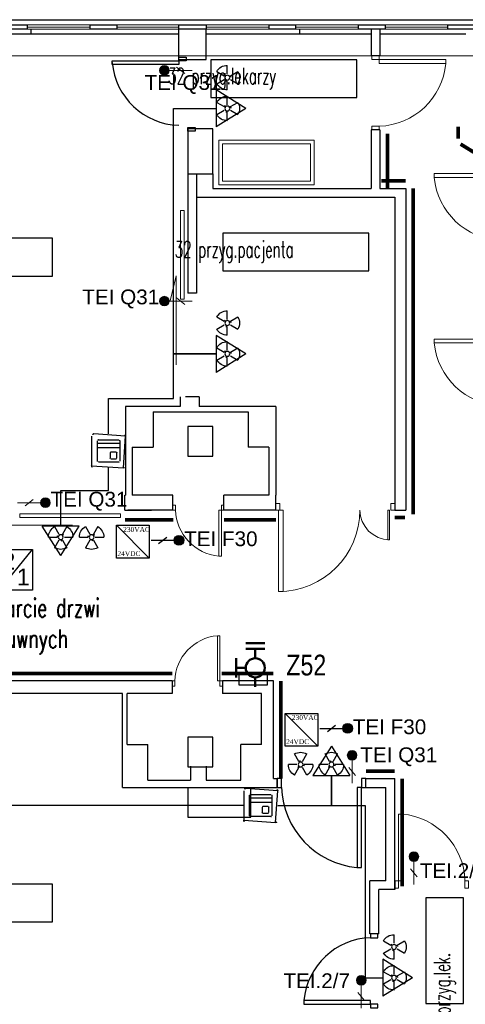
# Model space of a CAD drawing. Header units: millimetres. Extents: x 6612729504 to 6612744462, y 5733542327 to 5733549367.
# Tile 19 of 109: x 6612732086 to 6612732689, y 5733546394 to 5733547725. Entities that reach past the tile are written whole.
import ezdxf
from ezdxf.enums import TextEntityAlignment as Align

# ---------------------------------------------------------------- set-up
doc = ezdxf.new("R2010")
doc.units = ezdxf.units.MM
doc.header["$MEASUREMENT"] = 0
doc.linetypes.add('ACAD_ISO12W100', pattern=[21, 12, -3, 0, -3, 0, -3])
doc.linetypes.add('DASHDOT2', pattern=[0.5, 0.25, -0.125, 0, -0.125])
for name, color, linetype in [('!!!!_SCIANY GRUBE', 7, 'Continuous'), ('103 SSP etykiety C1_L7 ster', 51, 'ACAD_ISO12W100'), ('104 SSP mod L20', 4, 'Continuous'), ('__zawory_hydrantowe', 7, 'Continuous'), ('A-ARM', 7, 'Continuous'), ('A_opis', 170, 'Continuous'), ('A_osłona PCV ścian', 112, 'Continuous'), ('A_Stolarka_drzw_wew', 192, 'Continuous'), ('dwa_DRZWI', 7, 'Continuous'), ('STOLARKA', 7, 'Continuous'), ('STOLARKAOKIENNA', 7, 'Continuous'), ('TT_SKD', 3, 'Continuous'), ('WIDOK', 7, 'Continuous')]:
    doc.layers.add(name, color=color, linetype=linetype)
for name, color, linetype, lineweight in [('2DE_TXTNUM', 252, 'Continuous', 13), ('E gniazda podstawowe', 150, 'Continuous', 18), ('E opisy gniazda podstawowe', 150, 'Continuous', 18), ('TT_ZAJETOŚĆ POM.', 3, 'Continuous', 25)]:
    doc.layers.add(name, color=color, linetype=linetype, lineweight=lineweight)
doc.styles.add('ARIAL', font='arial.ttf')
doc.styles.add('CP_ATTR', font='arial.ttf')
doc.styles.add('CP_ELATT', font='cp_simplex.shx')
doc.styles.add('Etykiety', font='romans.shx', dxfattribs={"width": 0.7, "height": 250})
doc.styles.add('GENERATED_STYLE_1', font='arial.ttf')
doc.styles.get("Standard").update_dxf_attribs({"font": 'arial.ttf'})
doc.styles.add('STAŁY', font='times.ttf')
doc.styles.add('wymiarowanie 0-61', font='simplex.shx', dxfattribs={"width": 0.6})

# ---------------------------------------------------------------- blocks, each defined once
blk = doc.blocks.new('wypust 1f')
h = blk.add_hatch(color=256)
edge = h.paths.add_edge_path()
edge.add_arc((0, 37.52180018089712), 6.476296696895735, 0, 360)
for p, q in [((0, 0), (0, 31.0455034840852)), ((4.421551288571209, 10.05453214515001), (-4.421551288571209, 20.99097133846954))]:
    blk.add_line(p, q)
blk.add_circle((0, 37.52180018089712), 6.476296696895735)
blk = doc.blocks.new('RTG ozn.promieniowania')
at = {"layer": 'TT_ZAJETOŚĆ POM.', "color": 1}
for p, q in [((8.272920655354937, 14.32911890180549), (14.10249227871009, 4.232004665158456)), ((18.98919034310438, 4.232004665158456), (24.81876196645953, 14.32911890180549)), ((2.683009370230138e-10, 0), (11.65914324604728, 0)), ((21.43253937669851, 0), (33.09168262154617, 0)), ((21.43253937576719, 0), (33.09168262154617, 0)), ((8.272920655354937, -14.32911890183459), (14.10249227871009, -4.232004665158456)), ((18.98919034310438, -4.232004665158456), (24.81876196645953, -14.32911890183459))]:
    blk.add_line(p, q, dxfattribs=at)
blk.add_circle((16.54584131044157, 0), 3.286698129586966, dxfattribs=at)
for radius, start, end in [(16.54584131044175, 119.9999999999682, 180), (16.54584131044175, 0, 60.00000000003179), (4.886698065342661, 119.9999999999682, 180), (4.886698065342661, 0, 60.00000000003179), (4.886698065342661, 240.0000000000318, 299.9999999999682), (16.54584131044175, 240.0000000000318, 299.9999999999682)]:
    blk.add_arc((16.54584131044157, 0), radius, start, end, dxfattribs=at)
blk = doc.blocks.new('2de_abb_sig_027_53gpwkr')
for p, q in [((15.000007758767, 5.001871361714), (0, 5.001871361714)), ((15.000007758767, 2.001869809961), (0, 2.001869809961)), ((8.571643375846, -1.198126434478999), (8.571643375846, -4.798233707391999)), ((12.631385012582, -0.748231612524), (9.011904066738, -0.748231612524)), ((9.021643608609, -5.248233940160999), (12.621645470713, -5.248233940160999)), ((13.071645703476, -4.798233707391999), (13.071645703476, -1.198126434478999)), ((13.071645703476, -4.348233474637), (13.071645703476, -4.348233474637))]:
    blk.add_line(p, q)
at = {"flags": 128}
for points in [[(0, -6.900003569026), (0, 6.900003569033)], [(0.600000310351, 7.500003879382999), (14.400007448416, 7.500003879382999)], [(15.000007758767, 6.900003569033), (15.000007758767, -6.900003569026)], [(14.400007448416, -7.500003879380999), (0.600000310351, -7.500003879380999)]]:
    blk.add_lwpolyline(points, dxfattribs=at)
for centre, radius, start, end in [((0.600000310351, 6.900003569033), 0.60000031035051, 90, 180), ((14.400007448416, 6.900003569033), 0.60000031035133, 0, 90), ((9.021643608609, -1.198126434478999), 0.45000023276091, 88.75982681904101, 180), ((9.021643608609, -4.798233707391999), 0.4500002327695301, 180, 270), ((12.621645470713, -1.198126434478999), 0.45000023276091, 0, 91.240173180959), ((12.621645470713, -4.798233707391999), 0.4500002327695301, 270, 0), ((0.600000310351, -6.900003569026), 0.6000003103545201, 180, 270), ((14.400007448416, -6.900003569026), 0.6000003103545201, 270, 0)]:
    blk.add_arc(centre, radius, start, end)
at = {"linetype": 'Continuous', "style": 'CP_ATTR', "flags": 9}
for tag, p in [('ARTICLE', (0, -6.900091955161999)), ('NAME', (0, -6.900003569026)), ('MARK2', (1.0161471e-05, -6.900174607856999)), ('OTHER1', (1.5218724e-05, -6.900274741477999)), ('PRODUCT-TYPE', (2.6344683e-05, -6.900354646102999)), ('ORDER-NO', (4.9463558e-05, -6.900439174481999)), ('PRODUCER', (8.1252012e-05, -6.900512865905)), ('VOLTAGE', (0.000108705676, -6.900592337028)), ('CURRENT', (0.000130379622, -6.900671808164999)), ('POWER', (0.000157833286, -6.900742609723)), ('CHARACTER', (0.000169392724, -6.900813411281)), ('IP', (0.000193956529, -6.900882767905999)), ('OTHER', (0.000208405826, -6.900959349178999)), ('LINK', (0.000234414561, -6.901031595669)), ('WEIGHT', (0.000256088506, -6.901129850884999)), ('NUMBER', (0.000295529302, -6.901214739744)), ('GROUP', (0.000328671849, -6.901297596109)), ('FUNCTION', (0.000349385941, -6.901384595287)), ('EL-STATUS', (0.000386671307, -6.901469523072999))]:
    blk.add_attdef(tag, text='', height=5e-05, dxfattribs=at).set_placement(p, align=Align.MIDDLE_LEFT)
at = {"layer": '2DE_TXTNUM', "style": 'CP_ELATT', "width": 0.8}
blk.add_attdef('TAG', text='', height=2.5, dxfattribs=at).set_placement((7.500003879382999, 9.000003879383), align=Align.CENTER)
blk = doc.blocks.new('2de_abb_sig_045_1psoxj')
blk.add_lwpolyline([(0, 20), (0, 0, 0.414213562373), (1.5, -1.5), (21.5, -1.5, 0.414213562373), (23, 0), (23, 20, 0.414213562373), (21.5, 21.5), (1.5, 21.5, 0.414213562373)], format="xyb", close=True)
at = {"flags": 128}
for points in [[(3.999996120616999, 3.099996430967), (3.999996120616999, 16.900003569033)], [(4.599996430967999, 17.500003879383), (18.400003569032, 17.500003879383)], [(19.000003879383, 16.900003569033), (19.000003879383, 3.099996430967)], [(18.400003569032, 2.499996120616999), (4.599996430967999, 2.499996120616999)]]:
    blk.add_lwpolyline(points, dxfattribs=at)
for centre, radius, start, end in [((4.599996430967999, 16.900003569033), 0.60000031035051, 90, 180), ((18.400003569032, 16.900003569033), 0.60000031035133, 0, 90), ((4.599996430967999, 3.099996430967), 0.60000031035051, 180, 270), ((18.400003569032, 3.099996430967), 0.60000031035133, 270, 0)]:
    blk.add_arc(centre, radius, start, end)
at = {"linetype": 'Continuous', "style": 'CP_ATTR', "flags": 9}
for tag, p in [('NAME', (0, 0)), ('ARTICLE', (0, -8.8386121e-05)), ('MARK2', (1.0161471e-05, -0.000171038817)), ('OTHER1', (1.5218724e-05, -0.000271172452)), ('PRODUCT-TYPE', (2.6344683e-05, -0.000351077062)), ('ORDER-NO', (4.9463558e-05, -0.000435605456)), ('PRODUCER', (8.1252012e-05, -0.000509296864)), ('VOLTAGE', (0.000108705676, -0.000588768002)), ('CURRENT', (0.000130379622, -0.000668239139)), ('POWER', (0.000157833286, -0.000739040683)), ('CHARACTER', (0.000169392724, -0.00080984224)), ('IP', (0.000193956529, -0.000879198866)), ('OTHER', (0.000208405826, -0.000955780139)), ('LINK', (0.000234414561, -0.001028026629)), ('WEIGHT', (0.000256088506, -0.001126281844)), ('NUMBER', (0.000295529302, -0.001211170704)), ('GROUP', (0.000328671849, -0.001294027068)), ('FUNCTION', (0.000349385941, -0.001381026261)), ('EL-STATUS', (0.000386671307, -0.001465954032))]:
    blk.add_attdef(tag, text='', height=5e-05, dxfattribs=at).set_placement(p, align=Align.MIDDLE_LEFT)
at = {"layer": '2DE_TXTNUM', "style": 'CP_ELATT', "width": 0.8}
blk.add_attdef('TAG', text='', height=2.5, dxfattribs=at).set_placement((11.5, 23.00028937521), align=Align.CENTER)
blk = doc.blocks.new('A$C34734553')
at = {"layer": 'TT_ZAJETOŚĆ POM.'}
blk.add_line((0, 44.28901497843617), (44.28902500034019, -1.002187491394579e-05), dxfattribs=at)
blk.add_lwpolyline([(0, 44.28901497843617), (44.28902500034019, 44.28901497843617), (44.28902500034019, -1.002187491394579e-05), (0, -1.002187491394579e-05)], close=True, dxfattribs=at)
at = {"layer": 'TT_ZAJETOŚĆ POM.', "style": 'STAŁY'}
for s, p in [('230VAC', (9.009397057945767, 35.38947066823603)), ('24VDC', (1.276094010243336, 2.719565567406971))]:
    blk.add_text(s, height=6.557959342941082, dxfattribs=at).set_placement(p)
blk = doc.blocks.new('EKS-4001')
blk.add_hatch(color=256).paths.add_polyline_path([(-17.63519693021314, 27.50000000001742), (-27.49999999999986, 27.50000000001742), (-27.49999999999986, -27.49999999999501), (-17.63519693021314, -27.49999999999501)])
at = {"linetype": 'Continuous'}
blk.add_line((-17.63519693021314, -27.49999999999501), (27.49999999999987, 27.50000000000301), dxfattribs=at)
for points in [[(-27.49999999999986, 27.50000000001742), (-17.63519693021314, 27.50000000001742), (-17.63519693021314, -27.49999999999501), (-27.49999999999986, -27.49999999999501)], [(-27.49999999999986, 27.50000000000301), (27.49999999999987, 27.50000000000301), (27.49999999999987, -27.50000000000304), (-27.49999999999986, -27.50000000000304)]]:
    blk.add_lwpolyline(points, close=True)
at = {"linetype": 'Continuous', "style": 'ARIAL'}
for s, p in [('2', (-13.40458140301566, 0.228877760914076)), ('1', (6.207442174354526, -21.11456252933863))]:
    blk.add_text(s, height=22.74070363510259, dxfattribs=at).set_placement(p)

msp = doc.modelspace()

# ---------------------------------------------------------------- linework, layer by layer
at = {"layer": '!!!!_SCIANY GRUBE', "color": 252, "lineweight": 30}
for p, q in [((6612732101.516479, 5733547711.844687), (6612732101.516479, 5733547705.844687)), ((6612732101.516479, 5733547705.844687), (6612732111.516479, 5733547705.844687)), ((6612732301.326236, 5733547670.844744), (6612732301.326236, 5733547711.844687)), ((6612732338.516479, 5733547670.844748), (6612732338.516479, 5733547711.84469)), ((6612732464.516479, 5733547711.844687), (6612732464.516479, 5733547705.844687)), ((6612732464.516479, 5733547705.844687), (6612732474.516479, 5733547705.844687)), ((6612732301.326236, 5733547670.844744), (6612732338.516479, 5733547670.844744)), ((6612732325.516475, 5733547355.18455), (6612732313.516475, 5733547355.18455)), ((6612732303.516475, 5733547215.184549), (6612732303.516475, 5733547201.844686)), ((6612732328.808087, 5733547215.18455), (6612732310.603011, 5733547215.18455)), ((6612732328.808087, 5733547215.18455), (6612732328.808087, 5733547201.844686)), ((6612732229.516479, 5733547201.844686), (6612732229.516479, 5733547081.844686)), ((6612732303.516475, 5733547201.844686), (6612732229.516479, 5733547201.844686)), ((6612732432.51648, 5733547201.844686), (6612732328.874195, 5733547201.844686)), ((6612732432.51648, 5733547201.844686), (6612732432.51648, 5733547081.844686)), ((6612732266.591553, 5733547194.844686), (6612732266.591553, 5733547146.844686)), ((6612732266.591553, 5733547194.844686), (6612732395.277401, 5733547194.844686)), ((6612732395.277401, 5733547194.844686), (6612732395.277401, 5733547146.844686)), ((6612732238.591553, 5733547146.844686), (6612732238.591553, 5733547081.844686)), ((6612732238.591553, 5733547146.844686), (6612732266.591553, 5733547146.844686)), ((6612732423.277401, 5733547146.844686), (6612732395.277401, 5733547146.844686)), ((6612732423.277401, 5733547146.844686), (6612732423.277401, 5733547081.844686)), ((6612732228.516479, 5733547081.844686), (6612732229.516479, 5733547081.844686)), ((6612732293.516479, 5733547081.844686), (6612732238.591553, 5733547081.844686)), ((6612732293.516479, 5733547061.844686), (6612732293.516479, 5733547081.844686)), ((6612732423.277401, 5733547081.844686), (6612732362.516479, 5733547081.844686)), ((6612732362.516479, 5733547061.844686), (6612732362.516479, 5733547081.844686)), ((6612732228.516479, 5733547061.844686), (6612732264.516479, 5733547061.844686)), ((6612732293.516479, 5733547061.844686), (6612732232.516479, 5733547061.844686)), ((6612732432.51648, 5733547061.844686), (6612732362.516479, 5733547061.844686)), ((6612732292.516479, 5733546830.844685), (6612731909.516479, 5733546830.844685)), ((6612732292.516479, 5733546830.844685), (6612732292.516479, 5733546813.844685)), ((6612732429.516479, 5733546830.844685), (6612732360.516479, 5733546830.844685)), ((6612732360.516479, 5733546830.844685), (6612732360.516479, 5733546813.844685)), ((6612732429.516479, 5733546698.844686), (6612732429.516479, 5733546830.844685)), ((6612732225.516479, 5733546813.844685), (6612731909.516479, 5733546813.844685)), ((6612732225.516479, 5733546686.844686), (6612732225.516479, 5733546813.844685)), ((6612732292.516479, 5733546813.844685), (6612732231.516479, 5733546813.844685)), ((6612732231.516479, 5733546744.844686), (6612732231.516479, 5733546813.844685)), ((6612732413.277401, 5733546813.844685), (6612732360.516479, 5733546813.844685)), ((6612732413.277401, 5733546744.844686), (6612732413.277401, 5733546813.844685)), ((6612732231.516479, 5733546744.844686), (6612732259.516479, 5733546744.844686)), ((6612732259.516479, 5733546696.844685), (6612732259.516479, 5733546744.844686)), ((6612732385.277401, 5733546696.844685), (6612732385.277401, 5733546744.844686)), ((6612732413.277401, 5733546744.844686), (6612732385.277401, 5733546744.844686)), ((6612732317.516479, 5733546715.844686), (6612732317.516479, 5733546696.844685)), ((6612732338.516479, 5733546715.844686), (6612732338.516479, 5733546696.844685)), ((6612732259.516479, 5733546696.844685), (6612732317.516479, 5733546696.844685)), ((6612732338.516479, 5733546696.844685), (6612732385.277401, 5733546696.844685)), ((6612732429.516479, 5733546698.844686), (6612732434.516459, 5733546698.844686)), ((6612732554.516479, 5733546698.844686), (6612732593.516479, 5733546698.844686)), ((6612732225.516479, 5733546686.844686), (6612732434.516459, 5733546686.844686)), ((6612732554.516459, 5733546686.844686), (6612732581.516479, 5733546686.844686))]:
    msp.add_line(p, q, dxfattribs=at)
for points in [[(6612732096.516479, 5733547711.844687), (6612732060.516479, 5733547711.844687), (6612732060.516479, 5733547717.844687), (6612732096.516479, 5733547717.844687)], [(6612732217.516479, 5733547711.844687), (6612732181.516479, 5733547711.844687), (6612732181.516479, 5733547717.844687), (6612732217.516479, 5733547717.844687)], [(6612732338.516479, 5733547711.844687), (6612732301.326236, 5733547711.844687), (6612732301.326237, 5733547717.844684), (6612732338.516479, 5733547717.844687)], [(6612732459.516479, 5733547711.844687), (6612732423.516479, 5733547711.844687), (6612732423.516479, 5733547717.844687), (6612732459.516479, 5733547717.844687)], [(6612732580.51648, 5733547711.844687), (6612732544.516479, 5733547711.844687), (6612732544.516479, 5733547717.844687), (6612732580.51648, 5733547717.844687)], [(6612732701.516479, 5733547711.844687), (6612732665.51648, 5733547711.844687), (6612732665.51648, 5733547717.844687), (6612732701.516479, 5733547717.844687)], [(6612732313.516479, 5733547516.452048), (6612732347.516479, 5733547516.452048), (6612732347.516479, 5733547577.344744), (6612732313.516479, 5733547577.344744)], [(6612732313.516479, 5733547134.844686), (6612732347.516479, 5733547134.844686), (6612732347.516479, 5733547174.844686), (6612732313.516479, 5733547174.844686)], [(6612732313.516479, 5733546714.844685), (6612732347.516479, 5733546714.844685), (6612732347.516479, 5733546754.844686), (6612732313.516479, 5733546754.844686)]]:
    msp.add_lwpolyline(points, close=True, dxfattribs=at)
for points in [[(6612732561.593642, 5733547711.844687), (6612732561.593642, 5733547675.844687)], [(6612732573.593642, 5733547711.844687), (6612732573.593642, 5733547675.844687)], [(6612732573.593642, 5733547675.844687), (6612732561.593642, 5733547675.844687)], [(6612732561.593463, 5733547575.844686), (6612732561.593588, 5733547496.844686)], [(6612732573.593463, 5733547575.844686), (6612732561.593463, 5733547575.844686)], [(6612732573.593463, 5733547575.844686), (6612732573.593588, 5733547496.844686)], [(6612732313.516479, 5733547516.452048), (6612732313.516475, 5733547355.18455)], [(6612732325.516479, 5733547516.452048), (6612732325.516475, 5733547355.18455)], [(6612732347.516479, 5733547516.452048), (6612732347.516479, 5733547496.844686)], [(6612732347.516479, 5733547496.844686), (6612732561.593588, 5733547496.844686)], [(6612732573.593588, 5733547496.844686), (6612732608.51648, 5733547496.844686)], [(6612732608.51648, 5733547496.844686), (6612732608.51648, 5733547061.844686)], [(6612732325.558499, 5733547484.844686), (6612732593.516479, 5733547484.844686)], [(6612732593.516479, 5733547484.844686), (6612732593.516479, 5733547061.844686)], [(6612732228.516479, 5733547061.844686), (6612732228.516479, 5733547081.844686)], [(6612732432.51648, 5733547061.844686), (6612732432.51648, 5733547081.844686)], [(6612732593.516479, 5733547061.844686), (6612732608.51648, 5733547061.844686)], [(6612732434.516459, 5733546686.844676), (6612732434.516459, 5733546698.844686)], [(6612732554.516459, 5733546686.84447), (6612732554.516479, 5733546698.84447)], [(6612732593.516479, 5733546548.844685), (6612732593.516479, 5733546698.844686)], [(6612732313.516479, 5733546686.844686), (6612732313.516479, 5733546646.844685), (6612732399.056732, 5733546646.844685), (6612732399.056732, 5733546686.844686)], [(6612732581.516479, 5733546560.844685), (6612732581.516479, 5733546686.844686)], [(6612732559.822015, 5733546488.791712), (6612732559.822015, 5733546560.844685)], [(6612732581.516479, 5733546560.844685), (6612732559.822015, 5733546560.844685)], [(6612732593.516479, 5733546560.844685), (6612732593.516479, 5733546548.844685)], [(6612732571.822015, 5733546488.791712), (6612732571.822015, 5733546548.844685)], [(6612732593.516479, 5733546548.844685), (6612732571.822015, 5733546548.844685)], [(6612732571.822015, 5733546488.791712), (6612732559.822015, 5733546488.791712)]]:
    msp.add_lwpolyline(points, dxfattribs=at)
at = {"layer": '__zawory_hydrantowe', "color": 252, "lineweight": 50}
for p, q in [((6612732417.854722, 5733546882.111862), (6612732392.084427, 5733546882.111862)), ((6612732417.854722, 5733546874.380774), (6612732392.084427, 5733546874.380774)), ((6612732404.969574, 5733546861.495626), (6612732404.969574, 5733546874.380774)), ((6612732379.199279, 5733546835.725331), (6612732379.199279, 5733546861.495626)), ((6612732392.084427, 5733546848.610478), (6612732379.199279, 5733546848.610478)), ((6612732404.969574, 5733546835.725331), (6612732404.969574, 5733546822.840183))]:
    msp.add_line(p, q, dxfattribs=at)
msp.add_circle((6612732404.969574, 5733546848.610478), 12.88514764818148, dxfattribs=at)
at = {"layer": 'A-ARM', "color": 252, "lineweight": 18}
for points in [[(6612732355.662537, 5733547561.82575), (6612732484.772063, 5733547561.82575), (6612732484.772063, 5733547501.695018), (6612732355.662537, 5733547501.695018)], [(6612732360.662537, 5733547556.825751), (6612732479.772062, 5733547556.825751), (6612732479.772062, 5733547506.695018), (6612732360.662537, 5733547506.695018)]]:
    msp.add_lwpolyline(points, close=True, dxfattribs=at)
at = {"layer": 'A_opis', "color": 252, "lineweight": 25}
for points in [[(6612732542.173119, 5733547670.681166), (6612732344.677878, 5733547670.681166), (6612732344.677878, 5733547619.681755), (6612732542.173119, 5733547619.681755)], [(6612732130.802039, 5733547429.283466), (6612731902.856606, 5733547429.283466), (6612731902.856606, 5733547378.284056), (6612732130.802039, 5733547378.284056)], [(6612732558.614913, 5733547436.230983), (6612732361.119673, 5733547436.230983), (6612732361.119673, 5733547385.231572), (6612732558.614913, 5733547385.231572)], [(6612732130.802039, 5733546556.067009), (6612731902.856606, 5733546556.067009), (6612731902.856606, 5733546505.067598), (6612732130.802039, 5733546505.067598)], [(6612732635.685163, 5733546537.766581), (6612732635.685163, 5733546394.764668), (6612732686.684573, 5733546394.764668), (6612732686.684573, 5733546537.766581)]]:
    msp.add_lwpolyline(points, close=True, dxfattribs=at)
at = {"layer": 'A_osłona PCV ścian', "color": 252, "const_width": 5}
for points in [[(6612732583.593588, 5733547496.844668), (6612732583.593715, 5733547570.844668)], [(6612732679.516301, 5733547564.136616), (6612732679.516301, 5733547580.136616)], [(6612732730.27824, 5733547527.330907), (6612732682.575953, 5733547556.665048)], [(6612732608.51648, 5733547506.844686), (6612732575.51648, 5733547506.844686)], [(6612732618.51648, 5733547496.844686), (6612732618.51648, 5733547056.344686)], [(6612732228.516479, 5733547048.844686), (6612732294.016479, 5733547048.844686)], [(6612732362.516479, 5733547048.844686), (6612732433.016479, 5733547048.844686)], [(6612732593.516479, 5733547051.844686), (6612732607.516479, 5733547051.844686)], [(6612731989.516483, 5733546840.844685), (6612732292.516483, 5733546840.844563)], [(6612732429.516479, 5733546840.844685), (6612732359.516479, 5733546840.844685)], [(6612732439.516479, 5733546830.844685), (6612732439.516479, 5733546698.844686)], [(6612732593.516497, 5733546708.844686), (6612732554.516497, 5733546708.844753)], [(6612732603.516479, 5733546698.844753), (6612732603.516479, 5733546553.344753)]]:
    msp.add_lwpolyline(points, dxfattribs=at)
at = {"layer": 'A_osłona PCV ścian', "color": 252, "lineweight": 30}
msp.add_lwpolyline([(6612732382.516479, 5733546825.844685), (6612732421.516479, 5733546825.844685), (6612732421.516479, 5733546840.844685), (6612732382.516479, 5733546840.844685)], close=True, dxfattribs=at)
at = {"layer": 'A_Stolarka_drzw_wew', "color": 252, "lineweight": 30}
for points in [[(6612732211.282647, 5733547669.044547), (6612732301.326244, 5733547669.044707), (6612732301.326254, 5733547664.044708), (6612732211.282657, 5733547664.044547)], [(6612732301.326236, 5733547674.044707), (6612732311.326236, 5733547674.044725), (6612732311.326244, 5733547669.044725), (6612732301.326244, 5733547669.044707)], [(6612732313.520247, 5733547579.144652), (6612732323.520247, 5733547579.14467), (6612732323.520257, 5733547574.14467), (6612732313.520257, 5733547574.144653)], [(6612732440.516459, 5733546686.844674), (6612732440.516479, 5733546698.844674), (6612732434.516479, 5733546698.844686), (6612732434.516459, 5733546686.844686)], [(6612732554.516459, 5733546686.84447), (6612732554.516479, 5733546698.84447), (6612732548.516479, 5733546698.844481), (6612732548.516459, 5733546686.844481)], [(6612732548.516266, 5733546578.792164), (6612732548.516459, 5733546686.844481), (6612732542.516459, 5733546686.844492), (6612732542.516266, 5733546578.792175)], [(6612732560.822006, 5733546483.791721), (6612732570.822005, 5733546483.791703), (6612732570.822015, 5733546488.791703), (6612732560.822015, 5733546488.79172)], [(6612732470.778248, 5733546393.791882), (6612732560.821845, 5733546393.791721), (6612732560.821854, 5733546398.79172), (6612732470.778257, 5733546398.791882)], [(6612732560.821836, 5733546388.791721), (6612732570.821836, 5733546388.791702), (6612732570.821844, 5733546393.791702), (6612732560.821845, 5733546393.791721)]]:
    msp.add_lwpolyline(points, close=True, dxfattribs=at)
for centre, radius, start, end in [((6612732304.417634, 5733547675.581178), 93.52539656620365, 185.2370226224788, 268.104682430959), ((6612732552.685536, 5733546690.556477), 112.2304756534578, 181.8953175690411, 264.7629773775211), ((6612732563.915174, 5733546390.317489), 93.52539605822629, 91.8953175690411, 174.7629773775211)]:
    msp.add_arc(centre, radius, start, end, dxfattribs=at)
at = {"layer": 'dwa_DRZWI', "color": 252, "lineweight": 20}
for p, q in [((6612732436.516479, 5733547061.844686), (6612732442.627591, 5733547061.844707)), ((6612732436.516873, 5733546951.844686), (6612732436.516479, 5733547061.844686)), ((6612732442.627591, 5733547061.844707), (6612732442.627984, 5733546951.844686)), ((6612732584.294258, 5733547061.844693), (6612732584.294115, 5733547021.844686)), ((6612732586.51648, 5733547061.844686), (6612732584.294258, 5733547061.844693)), ((6612732586.516336, 5733547021.844686), (6612732586.51648, 5733547061.844686))]:
    msp.add_line(p, q, dxfattribs=at)
for points in [[(6612732572.593642, 5733547675.844677), (6612732562.593642, 5733547675.844695), (6612732562.593633, 5733547670.844695), (6612732572.593634, 5733547670.844677)], [(6612732662.637231, 5733547670.844517), (6612732572.593634, 5733547670.844677), (6612732572.593624, 5733547665.844678), (6612732662.637221, 5733547665.844517)], [(6612732572.593472, 5733547580.844677), (6612732562.593472, 5733547580.844695), (6612732562.593463, 5733547575.844695), (6612732572.593463, 5733547575.844678)], [(6612732646.972893, 5733547516.723162), (6612732737.016489, 5733547516.723323), (6612732737.016498, 5733547511.723322), (6612732646.9729, 5733547511.723161)], [(6612732646.972893, 5733547293.14826), (6612732737.016489, 5733547293.14842), (6612732737.016498, 5733547288.14842), (6612732646.9729, 5733547288.148259)], [(6612732296.96648, 5733547061.844803), (6612732296.966492, 5733547068.744803), (6612732293.516492, 5733547068.74481), (6612732293.516479, 5733547061.844809)], [(6612732362.51649, 5733547061.844686), (6612732362.516502, 5733547068.744686), (6612732359.066502, 5733547068.744693), (6612732359.066489, 5733547061.844691)], [(6612732432.51648, 5733547070.844686), (6612732432.51648, 5733547061.844686), (6612732438.249086, 5733547061.844686), (6612732438.249086, 5733547070.844686)], [(6612732588.249085, 5733547070.844686), (6612732588.249085, 5733547061.844686), (6612732593.516479, 5733547061.844686), (6612732593.516479, 5733547070.844686)], [(6612732359.066379, 5733546999.714601), (6612732359.066489, 5733547061.844691), (6612732355.616488, 5733547061.844698), (6612732355.616378, 5733546999.714607)], [(6612732357.11637, 5733546892.074327), (6612732357.116481, 5733546830.844679), (6612732353.71648, 5733546830.844673), (6612732353.716371, 5733546892.07432)], [(6612732295.91648, 5733546830.844569), (6612732295.916492, 5733546824.04457), (6612732292.516491, 5733546824.044563), (6612732292.516479, 5733546830.844563)], [(6612732360.51648, 5733546830.844685), (6612732360.516493, 5733546824.044685), (6612732357.116492, 5733546824.044679), (6612732357.116481, 5733546830.844679)], [(6612732598.516642, 5733546650.888273), (6612732598.516479, 5733546560.844675), (6612732603.51648, 5733546560.844667), (6612732603.516642, 5733546650.888264)], [(6612732593.516479, 5733546560.844685), (6612732593.516462, 5733546550.844685), (6612732598.516462, 5733546550.844676), (6612732598.516479, 5733546560.844675)], [(6612732688.51648, 5733546560.844515), (6612732688.516462, 5733546550.844515), (6612732693.516462, 5733546550.844506), (6612732693.51648, 5733546560.844506)]]:
    msp.add_lwpolyline(points, close=True, dxfattribs=at)
for points in [[(6612732584.294115, 5733547021.844686), (6612732586.516336, 5733547021.844686)], [(6612732442.627984, 5733546951.844686), (6612732436.516873, 5733546951.844686)]]:
    msp.add_lwpolyline(points, dxfattribs=at)
for centre, radius, start, end in [((6612732569.500303, 5733547674.31891), 93.52539656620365, 271.8953175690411, 354.7629773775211), ((6612732740.109818, 5733547520.197555), 93.52539698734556, 185.2370226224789, 268.1046824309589), ((6612732740.109818, 5733547296.622653), 93.52539698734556, 185.2370226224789, 268.1046824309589), ((6612732361.46371, 5733547063.979089), 64.53253296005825, 181.8953175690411, 264.7629773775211), ((6612732436.516479, 5733547061.844686), 110.0000004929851, 270, 0), ((6612732586.51648, 5733547061.844687), 40.00000056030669, 180, 270), ((6612732359.478958, 5733546828.741216), 63.59726964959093, 95.23702262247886, 178.1046824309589), ((6612732595.042248, 5733546557.751347), 93.52539650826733, 1.895317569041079, 84.76297737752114)]:
    msp.add_arc(centre, radius, start, end, dxfattribs=at)
at = {"layer": 'STOLARKA', "color": 252, "lineweight": 18}
msp.add_lwpolyline([(6612732303.690606, 5733547467.061386), (6612732303.690606, 5733547347.061385), (6612732308.516475, 5733547347.061385), (6612732308.516475, 5733547467.061386)], close=True, dxfattribs=at)
msp.add_lwpolyline([(6612732297.751617, 5733547258.407682), (6612732297.751617, 5733547378.407683), (6612732289.751617, 5733547344.663402)], dxfattribs=at)
at = {"layer": 'STOLARKA', "color": 252, "lineweight": 15}
msp.add_lwpolyline([(6612732086.516481, 5733547051.844686), (6612732222.51648, 5733547051.844686), (6612732222.516479, 5733547056.844686), (6612732086.516479, 5733547056.844686)], close=True, dxfattribs=at)
msp.add_lwpolyline([(6612732157.655234, 5733547041.561401), (6612732037.655234, 5733547041.561401), (6612732071.399514, 5733547033.561401)], dxfattribs=at)
at = {"layer": 'STOLARKAOKIENNA', "color": 252, "lineweight": 18}
for p, q in [((6612732181.516479, 5733547717.844687), (6612732096.516479, 5733547717.844687)), ((6612732302.516479, 5733547717.844687), (6612732217.516479, 5733547717.844687)), ((6612732423.516479, 5733547717.844687), (6612732338.516479, 5733547717.844687)), ((6612732544.516479, 5733547717.844687), (6612732459.516479, 5733547717.844687)), ((6612732665.51648, 5733547717.844687), (6612732580.51648, 5733547717.844687)), ((6612732181.516479, 5733547714.844687), (6612732096.516479, 5733547714.844687)), ((6612732181.516479, 5733547711.844687), (6612732096.516479, 5733547711.844687)), ((6612732301.326237, 5733547714.844685), (6612732217.516479, 5733547714.844687)), ((6612732301.326236, 5733547711.844687), (6612732217.516479, 5733547711.844687)), ((6612732423.516479, 5733547714.844687), (6612732338.516479, 5733547714.844687)), ((6612732423.516479, 5733547711.844687), (6612732338.516479, 5733547711.844687)), ((6612732544.516479, 5733547714.844687), (6612732459.516479, 5733547714.844687)), ((6612732544.516479, 5733547711.844687), (6612732459.516479, 5733547711.844687)), ((6612732665.51648, 5733547714.844687), (6612732580.51648, 5733547714.844687)), ((6612732665.51648, 5733547711.844687), (6612732580.51648, 5733547711.844687)), ((6612731743.516479, 5733547675.844695), (6612732917.51648, 5733547675.844687))]:
    msp.add_line(p, q, dxfattribs=at)
at = {"layer": 'TT_ZAJETOŚĆ POM.', "color": 1}
for p, q in [((6612732352.112434, 5733547629.838778), (6612732352.112434, 5733547579.838778, 2.0275911e-08)), ((6612732392.112434, 5733547604.838778, -2.0275911e-08), (6612732352.112434, 5733547629.838778)), ((6612732392.112434, 5733547604.838778, -2.0275911e-08), (6612732352.112434, 5733547579.838778)), ((6612732352.112434, 5733547298.0541), (6612732352.112434, 5733547248.0541, 2.0275911e-08)), ((6612732392.112434, 5733547273.0541, -2.0275911e-08), (6612732352.112434, 5733547298.0541)), ((6612732392.112434, 5733547273.0541, -2.0275911e-08), (6612732352.112434, 5733547248.0541)), ((6612732166.781588, 5733547040.282065), (6612732116.781588, 5733547040.282065, 2.0275911e-08)), ((6612732141.781588, 5733547000.282065, -2.0275911e-08), (6612732116.781588, 5733547040.282065)), ((6612732141.781588, 5733547000.282065, -2.0275911e-08), (6612732166.781588, 5733547040.282065)), ((6612732507.923698, 5733546742.929003, -2.0275911e-08), (6612732482.923698, 5733546702.929003)), ((6612732507.923698, 5733546742.929003, -2.0275911e-08), (6612732532.923698, 5733546702.929003)), ((6612732482.923698, 5733546702.929003), (6612732532.923698, 5733546702.929003, 2.0275911e-08)), ((6612732577.559274, 5733546454.575056), (6612732577.559274, 5733546404.575056, 2.0275911e-08)), ((6612732617.559274, 5733546429.575056, -2.0275911e-08), (6612732577.559274, 5733546454.575056)), ((6612732617.559274, 5733546429.575056, -2.0275911e-08), (6612732577.559274, 5733546404.575056))]:
    msp.add_line(p, q, dxfattribs=at)
at = {"layer": 'TT_ZAJETOŚĆ POM.'}
for points, elevation in [([(6612732206.516479, 5733547164.844686), (6612732206.516479, 5733547164.844686), (6612732206.516479, 5733547164.844686), (6612732206.516479, 5733547212.827531), (6612732294.308367, 5733547212.827531), (6612732294.308367, 5733547273.0541), (6612732352.112434, 5733547273.0541), (6612732294.308367, 5733547273.0541), (6612732294.308367, 5733547604.838778), (6612732352.112434, 5733547604.838778)], 1.01379555e-08), ([(6612732141.781588, 5733547040.282065), (6612732141.781588, 5733547040.282065), (6612732141.781588, 5733547040.282065), (6612732141.781588, 5733547088.264911), (6612732206.516479, 5733547088.264911), (6612732206.516479, 5733547118.844686), (6612732206.516479, 5733547118.844686)], 2.0275911e-08), ([(6612732435.243541, 5733546662.485713), (6612732435.243541, 5733546662.485713), (6612732435.243541, 5733546662.485713), (6612732435.243541, 5733546662.485713), (6612732507.923698, 5733546662.485713), (6612732507.923698, 5733546702.929003), (6612732507.923698, 5733546662.485713), (6612732553.696809, 5733546662.485713), (6612732553.696809, 5733546429.575056), (6612732577.559274, 5733546429.575056), (6612732577.559274, 5733546429.575056)], 3.04138665e-08)]:
    msp.add_lwpolyline(points, dxfattribs=dict(at, elevation=elevation))
msp.add_lwpolyline([(6612732389.243541, 5733546662.485713), (6612731749.038169, 5733546662.485713), (6612731749.038169, 5733546570.687018), (6612731716.19839, 5733546570.687018)], dxfattribs=at)
at = {"layer": 'WIDOK', "color": 252, "lineweight": 30}
for p, q in [((6612731344.516478, 5733547724.844687), (6612743410.516496, 5733547724.844687)), ((6612731344.516478, 5733547724.844687), (6612743413.516496, 5733547724.844687)), ((6612731743.516479, 5733547705.844687), (6612732301.326236, 5733547705.844687)), ((6612732338.516479, 5733547705.844687), (6612732561.593642, 5733547705.844687)), ((6612732573.593642, 5733547705.844687), (6612732689.516479, 5733547705.844687))]:
    msp.add_line(p, q, dxfattribs=at)

# ---------------------------------------------------------------- block references
at = {"layer": '104 SSP mod L20', "color": 1}
msp.add_blockref('EKS-4001', (6612732076.11237, 5733546981.215812), dxfattribs=at)
at = {"layer": 'E gniazda podstawowe', "xscale": -1}
for p, rotation in [((6612732319.516475, 5733547656.349909), 89.99999999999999), ((6612732319.516475, 5733547344.432031), 90)]:
    msp.add_blockref('wypust 1f', p, dxfattribs=dict(at, rotation=rotation))
at = {"layer": 'E gniazda podstawowe', "rotation": 270}
msp.add_blockref('wypust 1f', (6612732083.516479, 5733547071.844686), dxfattribs=at)
at = {"layer": 'E gniazda podstawowe'}
for p in [(6612732535.885063, 5733546692.844674), (6612732619.498127, 5733546555.844675), (6612732548.274765, 5733546388.664821)]:
    msp.add_blockref('wypust 1f', p, dxfattribs=at)
at = {"layer": 'TT_SKD'}
for p in [(6612732217.191409, 5733546997.00892), (6612732445.357574, 5733546742.812545)]:
    msp.add_blockref('A$C34734553', p, dxfattribs=at)
at = {"layer": 'TT_ZAJETOŚĆ POM.', "color": 1, "xscale": -1}
for p, rotation in [((6612732352.783316, 5733547638.287928), 209.9999999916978), ((6612732352.783316, 5733547596.565856), 209.9999999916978), ((6612732352.783316, 5733547306.50325), 209.9999999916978), ((6612732352.783316, 5733547264.781178), 209.9999999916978), ((6612732133.508666, 5733547039.611184), 119.9999999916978), ((6612732175.230738, 5733547039.611184), 119.9999999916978), ((6612732474.474548, 5733546703.599884), 299.9999999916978), ((6612732516.19662, 5733546703.599884), 299.9999999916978), ((6612732578.230155, 5733546463.024206), 209.9999999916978), ((6612732578.230155, 5733546421.302135), 209.9999999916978)]:
    msp.add_blockref('RTG ozn.promieniowania', p, dxfattribs=dict(at, rotation=rotation))
at = {"layer": 'TT_ZAJETOŚĆ POM.', "xscale": 2, "yscale": 2, "zscale": 2}
for name, p in [('2de_abb_sig_045_1psoxj', (6612732183.516479, 5733547121.844686)), ('2de_abb_sig_027_53gpwkr', (6612732191.516472, 5733547141.844686)), ('2de_abb_sig_045_1psoxj', (6612732389.243541, 5733546642.485713)), ('2de_abb_sig_027_53gpwkr', (6612732397.243533, 5733546662.485713))]:
    msp.add_blockref(name, p, dxfattribs=at)
at = {"layer": 'TT_ZAJETOŚĆ POM.', "rotation": 270}
for p in [(6612732264.170541, 5733547021.008536), (6612732492.336705, 5733546766.812161)]:
    msp.add_blockref('wypust 1f', p, dxfattribs=at)

# ---------------------------------------------------------------- texts
at = {"layer": '103 SSP etykiety C1_L7 ster', "color": 5, "linetype": 'DASHDOT2', "ltscale": 100, "insert": (6612732004.145807, 5733546942.254501), "char_height": 25, "width": 246.2301359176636, "attachment_point": 1, "style": 'Etykiety'}
msp.add_mtext('S:otwarcie drzwi przesuwnych', dxfattribs=at)
at = {"layer": '__zawory_hydrantowe', "color": 252, "lineweight": 20, "insert": (6612732446.82954, 5733546866.415051), "char_height": 28.10000004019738, "attachment_point": 1, "style": 'GENERATED_STYLE_1'}
msp.add_mtext('\\A1;{\\W0.800000x;\\pql;\\fArial|b0|i0|c238|p38;Z52}', dxfattribs=at)
at = {"layer": 'A_opis', "color": 252, "lineweight": 25, "char_height": 22.00000003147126, "attachment_point": 5, "style": 'wymiarowanie 0-61'}
for s, insert in [('\\A1;\\pxql;32 przyg.lekarzy', (6612732359.947124, 5733547645.18146)), ('\\A1;\\pxql;32 przyg.pacjenta', (6612732376.388919, 5733547410.731277))]:
    msp.add_mtext(s, dxfattribs=dict(at, insert=insert))
at = {"layer": 'A_opis', "color": 252, "lineweight": 25, "insert": (6612732661.184868, 5733546405.897333), "char_height": 22.00000003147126, "attachment_point": 5, "rotation": 90, "style": 'wymiarowanie 0-61'}
msp.add_mtext('\\A1;\\pxql;24 przyg.lek.', dxfattribs=at)
at = {"layer": 'E opisy gniazda podstawowe', "char_height": 20, "width": 229.8215995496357, "attachment_point": 4}
for s, insert in [('TEI Q31', (6612732255.188818, 5733547637.185073)), ('TEI Q31', (6612732170.94863, 5733547347.325067)), ('TEI Q31', (6612732128.005485, 5733547073.81274)), ('TEI Q31', (6612732547.007015, 5733546728.343936)), ('TEI.2/7', (6612732627.505707, 5733546574.243732)), ('TEI.2/7', (6612732442.943288, 5733546425.445577))]:
    msp.add_mtext(s, dxfattribs=dict(at, insert=insert))
at = {"layer": 'TT_ZAJETOŚĆ POM.', "char_height": 20, "width": 229.8215995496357, "attachment_point": 4}
for insert in [(6612732308.659546, 5733547022.976591), (6612732536.82571, 5733546768.780216)]:
    msp.add_mtext('TEI F30', dxfattribs=dict(at, insert=insert))

doc.saveas('drawing.dxf')
